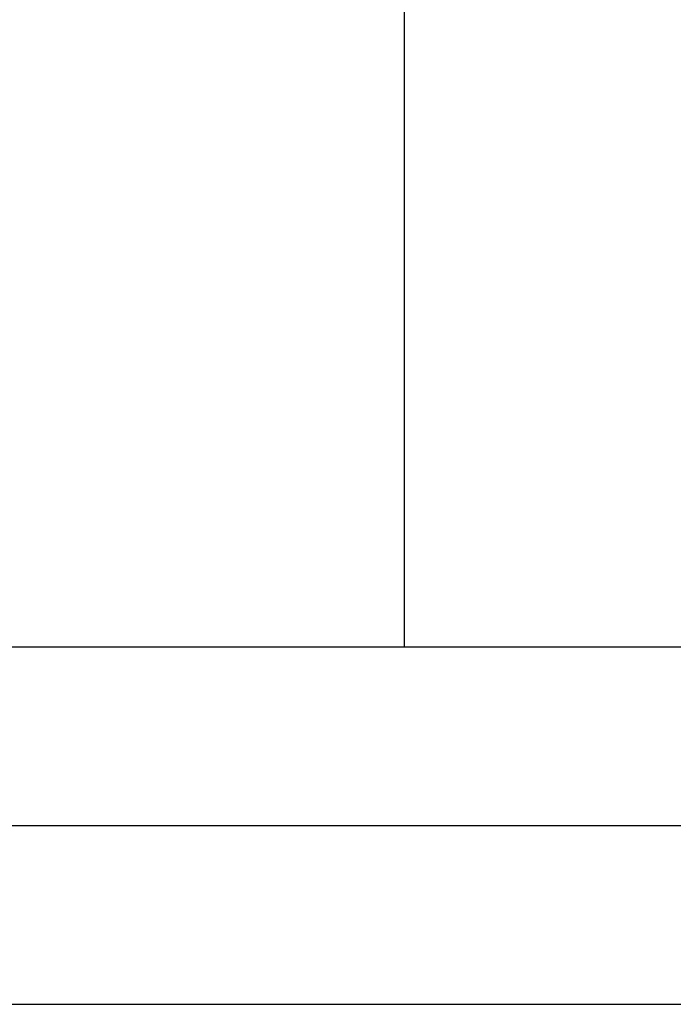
# Paper-space layout 'A4-H (Narrow)' of a CAD drawing. Header units: millimetres. Extents: x -4 to 293, y -4 to 206.
# Tile 2 of 16: x 72 to 91, y -4 to 24. Entities that reach past the tile are written whole.
import ezdxf

# ---------------------------------------------------------------- set-up
doc = ezdxf.new("R2010")
doc.units = ezdxf.units.MM
for name, color, linetype in [('Disegno1', 2, 'Continuous'), ('Tabella', 7, 'Continuous'), ('TabellaCampi', 2, 'Continuous')]:
    doc.layers.add(name, color=color, linetype=linetype)
doc.styles.get("Standard").update_dxf_attribs({"font": 'arial.ttf', "height": 3})

# ---------------------------------------------------------------- blocks, each defined once
blk = doc.blocks.new('A4-H (Narrow)')
at = {"layer": 'Tabella'}
blk.add_line((87, 105), (87, 10), dxfattribs=at)
blk.add_lwpolyline([(297, 0), (297, 210), (0, 210), (0, 0)], close=True, dxfattribs=at)
at = {"layer": 'Tabella', "color": 1}
blk.add_lwpolyline([(282, 5), (282, 205), (5, 205), (5, 5)], close=True, dxfattribs=at)
at = {"layer": 'Tabella', "color": 6}
blk.add_lwpolyline([(277, 10), (277, 200), (10, 200), (10, 10)], close=True, dxfattribs=at)
at = {"layer": 'TabellaCampi', "oblique": 0.2618}
for tag, p in [('TITOLO', (87.284, 62.914)), ('PROJET', (197.284, 62.914)), ('FILE_NAME', (87.205, 54.914)), ('RELEASE', (197.284, 54.914)), ('CODICE', (237.284, 54.914)), ('MATERIALE', (87.284, 46.914)), ('TRATTAMENTO', (197.284, 46.914)), ('COLORE', (87.284, 38.914)), ('ENGINEER', (157.284, 38.914)), ('DESIGNER', (197.284, 38.914)), ('APPROVED_BY', (237.284, 38.914)), ('TOLLERANZE', (223.837, 32.125)), ('SHEET', (97.242, 30.914)), ('OF', (109.626, 30.914)), ('DATA', (122.284, 30.914)), ('SCALA', (157.284, 30.914))]:
    blk.add_attdef(tag, p, '', height=2.5, dxfattribs=at)

psp = doc.layouts.new('A4-H (Narrow)')

# ---------------------------------------------------------------- block references
at = {"layer": 'Disegno1'}
psp.add_blockref('A4-H (Narrow)', (-4, -4), dxfattribs=at)

doc.saveas('drawing.dxf')
